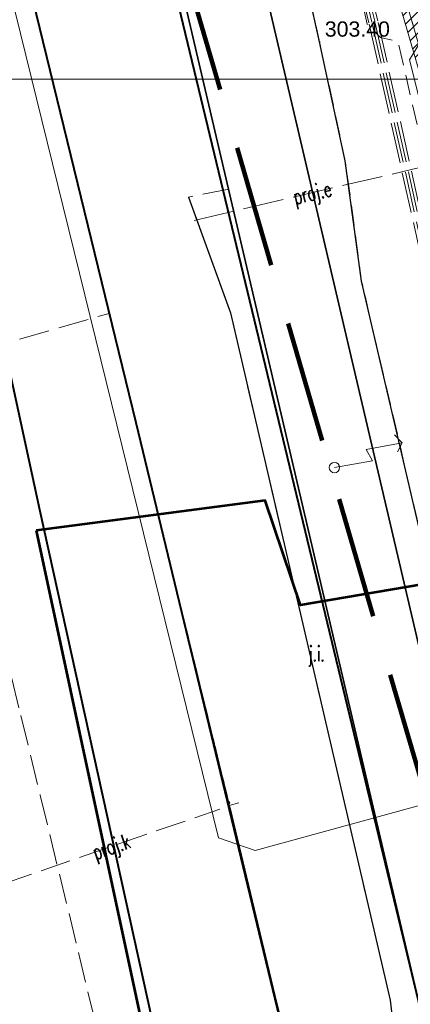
# Model space of a CAD drawing. Header units: metres. Extents: x 6567444 to 13135881, y 5574237 to 11149086.
# Tile 70 of 212: x 6567814 to 6567833, y 5574454 to 5574503. Entities that reach past the tile are written whole.
import ezdxf
from ezdxf.enums import TextEntityAlignment as Align

# ---------------------------------------------------------------- set-up
doc = ezdxf.new("R2010")
doc.units = ezdxf.units.M
for name, pattern in [('_MDCP$0$2.0_1.0', [3, 2, -1]), ('_MDCP$0$L_0_03', [1, 0.5, -0.5]), ('_MDCP$0$L_0_04', [1.5, 1, -0.5]), ('_MDCP$0$L_2_50', [2.5, 2, -0.5]), ('_MDCP$1$L_0_06', [2, 1.5, -0.5]), ('GE.I.6640.1.468.2024_MDCP_dodatkowe pomiary_12.03.2026$0$2.0_1.0', [3, 2, -1]), ('GE.I.6640.1.468.2024_MDCP_dodatkowe pomiary_12.03.2026$0$L_0_03', [1, 0.5, -0.5]), ('GE.I.6640.1.468.2024_MDCP_dodatkowe pomiary_12.03.2026$0$L_0_04', [1.5, 1, -0.5]), ('GE.I.6640.1.468.2024_MDCP_dodatkowe pomiary_12.03.2026$0$L_0_06', [2, 1.5, -0.5]), ('GE.I.6640.1.468.2024_MDCP_dodatkowe pomiary_12.03.2026$0$L_2_50', [2.5, 2, -0.5])]:
    doc.linetypes.add(name, pattern=pattern)
for name, color, linetype, lineweight in [('_MDCP$0$EGB_DzialkaEwidencyjna', 7, 'Continuous', 18), ('_MDCP$0$EGB_Klasouzytek', 92, 'Continuous', 18), ('_MDCP$0$EGB_KonturUzytkuGruntowego', 92, 'Continuous', 18), ('_MDCP$0$EGB_PunktGraniczny', 7, 'Continuous', 18), ('_MDCP$0$GES_InneUrzadzeniaTowarzyszace_P', 7, 'Continuous', 18), ('_MDCP$0$GES_PrzewodElektroenergetyczny', 1, 'Continuous', 18), ('_MDCP$0$GES_PrzewodElektroenergetyczny_Projektowany', 7, 'Continuous', 18), ('_MDCP$0$GES_PrzewodKanalizacyjny_Projektowany', 7, 'Continuous', 18), ('_MDCP$0$MP_LINIE_REGULAC', 135, 'Continuous', 40), ('_MDCP$0$OT_Budowle', 7, 'Continuous', 18), ('_MDCP$0$OT_Komunikacja', 7, 'Continuous', 18), ('_MDCP$0$OTRS', 7, 'Continuous', 13), ('_MDCP$0$OTRS_O', 7, 'Continuous', 20), ('_MDCP$0$PARRA', 7, 'Continuous', 13), ('_MDCP$0$Z_ZAKRES', 214, 'Continuous', 90), ('_TT_KAN_D_Opis_PKT_II', 7, 'Continuous', 30), ('GE.I.6640.1.468.2024_MDCP_dodatkowe pomiary_12.03.2026$0$EGB_DzialkaEwidencyjna', 7, 'Continuous', 18), ('GE.I.6640.1.468.2024_MDCP_dodatkowe pomiary_12.03.2026$0$EGB_Klasouzytek', 92, 'Continuous', 18), ('GE.I.6640.1.468.2024_MDCP_dodatkowe pomiary_12.03.2026$0$EGB_KonturUzytkuGruntowego', 92, 'Continuous', 18), ('GE.I.6640.1.468.2024_MDCP_dodatkowe pomiary_12.03.2026$0$EGB_PunktGraniczny', 7, 'Continuous', 18), ('GE.I.6640.1.468.2024_MDCP_dodatkowe pomiary_12.03.2026$0$GES_InneUrzadzeniaTowarzyszace_P', 7, 'Continuous', 18), ('GE.I.6640.1.468.2024_MDCP_dodatkowe pomiary_12.03.2026$0$GES_PrzewodElektroenergetyczny', 1, 'Continuous', 18), ('GE.I.6640.1.468.2024_MDCP_dodatkowe pomiary_12.03.2026$0$GES_PrzewodElektroenergetyczny_Projektowany', 7, 'Continuous', 18), ('GE.I.6640.1.468.2024_MDCP_dodatkowe pomiary_12.03.2026$0$GES_PrzewodKanalizacyjny_Projektowany', 7, 'Continuous', 18), ('GE.I.6640.1.468.2024_MDCP_dodatkowe pomiary_12.03.2026$0$MP_LINIE_REGULAC', 135, 'Continuous', 40), ('GE.I.6640.1.468.2024_MDCP_dodatkowe pomiary_12.03.2026$0$OT_Budowle', 7, 'Continuous', 18), ('GE.I.6640.1.468.2024_MDCP_dodatkowe pomiary_12.03.2026$0$OT_Komunikacja', 7, 'Continuous', 18), ('GE.I.6640.1.468.2024_MDCP_dodatkowe pomiary_12.03.2026$0$OTRS', 7, 'Continuous', 13), ('GE.I.6640.1.468.2024_MDCP_dodatkowe pomiary_12.03.2026$0$OTRS_O', 7, 'Continuous', 20), ('GE.I.6640.1.468.2024_MDCP_dodatkowe pomiary_12.03.2026$0$PARRA', 7, 'Continuous', 13), ('GE.I.6640.1.468.2024_MDCP_dodatkowe pomiary_12.03.2026$0$Z_ZAKRES', 214, 'Continuous', 90)]:
    doc.layers.add(name, color=color, linetype=linetype, lineweight=lineweight)
doc.layers.add('FORMA - Arch 01 - PZT 1 Strefy', color=7, linetype='Continuous')
doc.styles.add('_MDCP$0$BDOT', font='arial.ttf', dxfattribs={"width": 0.9})
doc.styles.add('_MDCP$0$STANDARD', font='simplex.shx')
doc.styles.add('GE.I.6640.1.468.2024_MDCP_dodatkowe pomiary_12.03.2026$0$BDOT', font='arial.ttf', dxfattribs={"width": 0.9})
doc.styles.add('GE.I.6640.1.468.2024_MDCP_dodatkowe pomiary_12.03.2026$0$STANDARD', font='simplex.shx')
doc.linetypes.add('_MDCP$0$MPNLZ', pattern='A,6,-2,[35,msgB.shx,S=0.016,R=0,X=-1,Y=0],6', length=14)
doc.linetypes.add('GE.I.6640.1.468.2024_MDCP_dodatkowe pomiary_12.03.2026$0$MPNLZ', pattern='A,6,-2,[35,msgB.shx,S=0.016,R=0,X=-1,Y=0],6', length=14)

# ---------------------------------------------------------------- blocks, each defined once
blk = doc.blocks.new('_MDCP$0$L_0_02_2')
at = {"color": 0}
blk.add_point((0, 0), dxfattribs=at)
blk = doc.blocks.new('_MDCP$0$L_0_02_1')
at = {"color": 0}
blk.add_point((0, 0), dxfattribs=at)
blk = doc.blocks.new('_MDCP$0$L_0_29_2')
at = {"color": 0, "linetype": 'Continuous', "lineweight": 13, "flags": 128}
blk.add_lwpolyline([(0, 0.5), (0, -0.5)], dxfattribs=at)
blk = doc.blocks.new('_MDCP$0$EGPG_N')
at = {"linetype": 'Continuous', "lineweight": 13}
blk.add_hatch(color=0, dxfattribs=at).paths.add_polyline_path([(0, -0.1, 1), (0, 0.1, 1)])
at = {"color": 0, "linetype": 'Continuous', "lineweight": 13}
blk.add_circle((0, 0), 0.1, dxfattribs=at)
blk = doc.blocks.new('_MDCP$0$other_SUPY')
at = {"color": 0, "linetype": 'Continuous', "lineweight": 18, "flags": 128}
for points in [[(-1.2, 7), (-2.1, 6.4)], [(0, 0), (0, 3.8), (-1.2, 3.4), (-1.2, 7)], [(-1.2, 7), (-0.4, 6.4)]]:
    blk.add_lwpolyline(points, dxfattribs=at)
at = {"color": 0, "linetype": 'Continuous', "lineweight": 18}
blk.add_circle((0, 0), 0.51, dxfattribs=at)
blk = doc.blocks.new('_MDCP$0$OTRS')
at = {"layer": '_MDCP$0$OTRS', "color": 0, "lineweight": -3, "const_width": 0.09}
blk.add_lwpolyline([(-0.045, 0, 1), (0.045, 0, 1)], format="xyb", close=True, dxfattribs=at)
at = {"layer": '_MDCP$0$OTRS_O', "color": 0, "style": '_MDCP$0$BDOT'}
blk.add_attdef('RZEDNA', (0.514, 0.515), '', height=1.5, dxfattribs=at)
blk = doc.blocks.new('_MDCP')
at = {"layer": '_MDCP$0$EGB_DzialkaEwidencyjna', "linetype": 'Continuous', "lineweight": 18}
for p, q in [((6567824.481, 5574464.633), (6567815.129, 5574502.867)), ((6567815.129, 5574502.867), (6567824.481, 5574464.633)), ((6567837.912, 5574408.633), (6567824.598, 5574464.147)), ((6567824.598, 5574464.147), (6567837.912, 5574408.633))]:
    blk.add_line(p, q, dxfattribs=at)
at = {"layer": '_MDCP$0$EGB_Klasouzytek', "lineweight": 18}
for points in [[(6567799.496, 5574570.502), (6567805.83, 5574540.63), (6567812.91, 5574512.76), (6567813.39, 5574510.85), (6567815.07, 5574503.11), (6567824.54, 5574464.39), (6567837.97, 5574408.39), (6567843.288, 5574339.737)], [(6567843.288, 5574339.738), (6567840.22, 5574379.37), (6567837.97, 5574408.39), (6567824.54, 5574464.39), (6567815.07, 5574503.11), (6567813.39, 5574510.85), (6567812.91, 5574512.76), (6567809.64, 5574533.63), (6567810.66, 5574545.93), (6567811.96, 5574548.85), (6567814.7, 5574549.3), (6567819.81, 5574551.02), (6567841.64, 5574556.2), (6567848.19, 5574557.83), (6567849.51, 5574552.26), (6567830.11, 5574547.72), (6567829, 5574518.49), (6567851.37, 5574441.53), (6567857.95, 5574413.39), (6567862.49, 5574380.1), (6567864.17, 5574367.81), (6567869.98, 5574345.11), (6567862.17, 5574342.99), (6567862.141, 5574342.197)]]:
    blk.add_lwpolyline(points, dxfattribs=at)
at = {"layer": '_MDCP$0$EGB_KonturUzytkuGruntowego', "linetype": '_MDCP$0$L_0_03', "lineweight": 18}
for points in [[(6567799.496, 5574570.502), (6567805.83, 5574540.63), (6567812.91, 5574512.76), (6567813.39, 5574510.85), (6567815.07, 5574503.11), (6567824.54, 5574464.39), (6567837.97, 5574408.39), (6567840.22, 5574379.37), (6567843.288, 5574339.738)], [(6567843.288, 5574339.738), (6567840.22, 5574379.37), (6567837.97, 5574408.39), (6567824.54, 5574464.39), (6567815.07, 5574503.11), (6567813.39, 5574510.85), (6567812.91, 5574512.76), (6567809.64, 5574533.63), (6567810.66, 5574545.93), (6567811.96, 5574548.85), (6567814.7, 5574549.3), (6567819.81, 5574551.02), (6567841.64, 5574556.2), (6567848.19, 5574557.83), (6567849.51, 5574552.26), (6567830.11, 5574547.72), (6567829, 5574518.49), (6567851.37, 5574441.53), (6567857.95, 5574413.39), (6567862.49, 5574380.1), (6567864.17, 5574367.81), (6567869.98, 5574345.11), (6567862.17, 5574342.99), (6567862.141, 5574342.197)]]:
    blk.add_lwpolyline(points, dxfattribs=at)
at = {"layer": '_MDCP$0$EGB_PunktGraniczny'}
blk.add_point((6567824.54, 5574464.39), dxfattribs=at)
at = {"layer": '_MDCP$0$GES_PrzewodElektroenergetyczny', "color": 1, "linetype": 'Continuous', "lineweight": 18, "flags": 128}
blk.add_lwpolyline([(6567839.429, 5574557.634), (6567843.814, 5574538.959), (6567847.225, 5574531.413), (6567849.054, 5574530.594), (6567849.634, 5574529.929), (6567849.99, 5574528.845), (6567850.111, 5574525.986), (6567849.4, 5574523.295), (6567833.849, 5574501.642), (6567833.428, 5574500.948), (6567842.057, 5574466.646), (6567837.363, 5574465.727), (6567836.904, 5574465.072), (6567825.838, 5574462.038), (6567824.032, 5574462.668), (6567814.032, 5574503.304), (6567812.705, 5574511.261)], dxfattribs=at)
at = {"layer": '_MDCP$0$GES_PrzewodElektroenergetyczny_Projektowany', "color": 1, "linetype": '_MDCP$0$L_2_50', "lineweight": 18}
for points in [[(6567845.68, 5574439.84), (6567840.19, 5574462.85), (6567835.66, 5574481.07), (6567834.95, 5574484.54), (6567834.05, 5574490.99), (6567831.43, 5574502.77), (6567830.63, 5574506.04), (6567829.56, 5574510.76), (6567828.06, 5574518.04), (6567827.51, 5574522.9), (6567827.23, 5574530.3), (6567826.89, 5574535.46), (6567826.99, 5574541.55), (6567830.8, 5574547.4), (6567832.52, 5574549.58), (6567838.98, 5574558.71), (6567836.25, 5574574.12), (6567833.79, 5574575.29), (6567831.956, 5574576.607)], [(6567845.79, 5574439.99), (6567840.33, 5574462.89), (6567835.8, 5574481.1), (6567835.1, 5574484.56), (6567834.2, 5574491.02), (6567831.58, 5574502.8), (6567830.78, 5574506.07), (6567829.7, 5574510.79), (6567828.21, 5574518.06), (6567827.66, 5574522.91), (6567827.38, 5574530.31), (6567827.04, 5574535.46), (6567827.14, 5574541.51), (6567830.92, 5574547.31), (6567832.64, 5574549.49), (6567839.14, 5574558.67), (6567836.38, 5574574.22), (6567833.87, 5574575.42), (6567832.16, 5574576.645)], [(6567845.91, 5574440.13), (6567840.48, 5574462.92), (6567835.95, 5574481.13), (6567835.25, 5574484.59), (6567834.35, 5574491.04), (6567831.72, 5574502.84), (6567830.92, 5574506.11), (6567829.85, 5574510.82), (6567828.36, 5574518.08), (6567827.81, 5574522.92), (6567827.53, 5574530.32), (6567827.19, 5574535.47), (6567827.29, 5574541.46), (6567831.04, 5574547.22), (6567832.76, 5574549.39), (6567839.3, 5574558.64), (6567836.51, 5574574.32), (6567833.95, 5574575.55), (6567832.368, 5574576.684)], [(6567846.03, 5574440.28), (6567840.62, 5574462.96), (6567836.09, 5574481.17), (6567835.4, 5574484.61), (6567834.5, 5574491.07), (6567831.87, 5574502.87), (6567831.07, 5574506.14), (6567830, 5574510.85), (6567828.5, 5574518.11), (6567827.96, 5574522.93), (6567827.68, 5574530.33), (6567827.34, 5574535.47), (6567827.44, 5574541.42), (6567831.16, 5574547.14), (6567832.88, 5574549.3), (6567839.46, 5574558.6), (6567836.65, 5574574.42), (6567834.02, 5574575.68), (6567832.567, 5574576.722)]]:
    blk.add_lwpolyline(points, dxfattribs=at)
at = {"layer": '_MDCP$0$GES_PrzewodElektroenergetyczny_Projektowany', "color": 1, "linetype": '_MDCP$0$L_2_50', "lineweight": 18, "flags": 128}
blk.add_lwpolyline([(6567822.83, 5574493.04), (6567834.47, 5574495.77)], dxfattribs=at)
at = {"layer": '_MDCP$0$GES_PrzewodKanalizacyjny_Projektowany', "color": 36, "linetype": '_MDCP$1$L_0_06', "lineweight": 18}
blk.add_lwpolyline([(6567808.482, 5574485.546), (6567818.66, 5574488.47)], dxfattribs=at)
at = {"layer": '_MDCP$0$GES_PrzewodKanalizacyjny_Projektowany', "color": 36, "linetype": '_MDCP$1$L_0_06', "lineweight": 18, "flags": 128}
blk.add_lwpolyline([(6567813.41, 5574460.39), (6567824.1, 5574464.08)], dxfattribs=at)
at = {"layer": '_MDCP$0$MP_LINIE_REGULAC', "linetype": 'Continuous'}
for points in [[(6567936.85, 5574576.14), (6567822.725, 5574553.2), (6567807.758, 5574533.041), (6567819.961, 5574483.091), (6567828.37, 5574448.208)], [(6567837.155, 5574338.938), (6567830.301, 5574410.488), (6567815.244, 5574478.805), (6567809.616, 5574504.76)]]:
    blk.add_lwpolyline(points, dxfattribs=at)
at = {"layer": '_MDCP$0$MP_LINIE_REGULAC', "linetype": '_MDCP$0$MPNLZ', "flags": 128}
blk.add_lwpolyline([(6567850.203, 5574340.64), (6567845.014, 5574408.349), (6567815.314, 5574531.714), (6567826.921, 5574548.2), (6567848.668, 5574553.025)], dxfattribs=at)
at = {"layer": '_MDCP$0$OT_Komunikacja', "color": 7, "linetype": 'Continuous', "lineweight": 25, "flags": 128}
for points in [[(6567840.92, 5574450.67), (6567838.96, 5574456.25), (6567831.07, 5574490.06), (6567830.27, 5574495.98), (6567829, 5574501.83), (6567827.92, 5574506.7)], [(6567822.55, 5574494.19), (6567824.62, 5574488.5), (6567832.48, 5574454.68), (6567833.14, 5574448.88)]]:
    blk.add_lwpolyline(points, dxfattribs=at)
at = {"layer": '_MDCP$0$OT_Komunikacja', "color": 7, "linetype": 'Continuous', "lineweight": 35}
for points in [[(6567814.771, 5574573.375), (6567814.83, 5574572.03), (6567815.06, 5574567.52), (6567815.39, 5574562.04), (6567815.56, 5574559.55), (6567816.32, 5574550.08), (6567817.46, 5574537.32), (6567818.34, 5574527.49), (6567818.54, 5574525.44), (6567818.82, 5574522.95), (6567819.14, 5574520.44), (6567819.65, 5574517.05), (6567819.91, 5574515.5), (6567820.35, 5574513.04), (6567821.69, 5574506.72), (6567844.97, 5574407.21)], [(6567821.55, 5574536.51), (6567822.3, 5574528.13), (6567822.51, 5574525.97), (6567822.81, 5574523.37), (6567823.15, 5574520.82), (6567823.61, 5574517.69), (6567824, 5574515.4), (6567824.43, 5574512.97), (6567824.95, 5574510.55), (6567825.64, 5574507.36), (6567848.98, 5574407.6)]]:
    blk.add_lwpolyline(points, dxfattribs=at)
at = {"layer": '_MDCP$0$OT_Komunikacja', "color": 7, "linetype": '_MDCP$0$L_0_04', "lineweight": 18, "flags": 128}
blk.add_lwpolyline([(6567947.515, 5574455.698), (6567948.396, 5574450.424), (6567948.648, 5574448.732), (6567948.975, 5574446.476), (6567949.265, 5574444.281), (6567949.478, 5574440.508), (6567949.478, 5574438.827), (6567949.548, 5574436.345), (6567949.466, 5574434.494), (6567949.331, 5574431.506), (6567949.013, 5574428.567), (6567948.397, 5574424.452), (6567947.845, 5574421.592), (6567946.958, 5574417.848), (6567946.194, 5574415.206), (6567944.955, 5574411.463), (6567944.22, 5574409.565), (6567943.335, 5574407.431), (6567941.896, 5574404.446), (6567940.723, 5574402.331), (6567939.781, 5574400.677), (6567938.516, 5574398.665), (6567936.744, 5574396.084), (6567934.465, 5574393.243), (6567932.327, 5574390.844), (6567928.971, 5574387.543), (6567926.7, 5574385.54), (6567925.032, 5574384.195), (6567923.337, 5574382.935), (6567920.797, 5574381.179), (6567917.606, 5574379.366), (6567914.527, 5574377.737), (6567911.816, 5574376.502), (6567909.558, 5574375.579), (6567907.269, 5574374.816), (6567903.606, 5574373.672), (6567899.382, 5574372.528), (6567894.891, 5574371.274), (6567878.894, 5574366.917), (6567867.949, 5574363.87), (6567863.154, 5574362.61), (6567857.11, 5574361.35), (6567856.863, 5574364.456), (6567856.582, 5574368.039), (6567856.09, 5574372.83), (6567857, 5574372.9), (6567856.31, 5574378.9), (6567855.79, 5574382.87), (6567855.18, 5574386.83), (6567854.51, 5574390.76), (6567853.78, 5574394.71), (6567853.05, 5574398.63), (6567852.19, 5574402.6), (6567849.76, 5574413.26), (6567849.89, 5574414.22), (6567851.83, 5574414.67), (6567851.37, 5574416.66), (6567854.58, 5574417.42), (6567850.88, 5574432.39), (6567845.96, 5574431.22), (6567840.92, 5574450.67), (6567838.96, 5574456.25), (6567831.07, 5574490.06), (6567830.27, 5574495.98), (6567829, 5574501.83), (6567827.92, 5574506.7), (6567826.86, 5574511.56), (6567826.08, 5574515.52), (6567825.4, 5574519.47), (6567824.95, 5574522.44), (6567824.5, 5574526.43), (6567824.25, 5574529.43), (6567824.08, 5574532.42), (6567824.01, 5574536.4), (6567824.25, 5574539.41), (6567825.44, 5574545.29), (6567826.09, 5574547.18), (6567826.92, 5574548.98), (6567827.87, 5574550.71), (6567829, 5574552.37), (6567849.24, 5574556.86), (6567847.84, 5574562.43), (6567850.42, 5574563.07), (6567851, 5574562.82), (6567857.08, 5574558.64), (6567878.36, 5574563.51), (6567907.32, 5574570.28), (6567907.73, 5574567.88), (6567878.94, 5574561.2), (6567857.62, 5574556.33), (6567833.07, 5574550.68), (6567832.17, 5574550.48), (6567830.79, 5574549.8), (6567829.67, 5574548.79), (6567828.68, 5574547.02), (6567827.68, 5574544.22), (6567827.06, 5574541.37), (6567826.61, 5574538.33), (6567826.47, 5574535.3), (6567826.62, 5574531.27), (6567826.93, 5574527.32), (6567827.29, 5574523.8), (6567827.81, 5574520.34), (6567828.64, 5574515.44), (6567829.22, 5574512.47), (6567831.34, 5574502.7), (6567832, 5574502.04), (6567832.86, 5574501.86), (6567835.48, 5574490.39), (6567838.69, 5574476.72), (6567840.94, 5574477.22), (6567842.1, 5574472.29), (6567839.84, 5574471.76), (6567843.24, 5574457.14), (6567846.41, 5574443.89), (6567846.82, 5574442.27), (6567847.04, 5574441.61), (6567847.42, 5574441.08), (6567847.97, 5574440.71), (6567848.63, 5574440.56), (6567849.32, 5574440.61), (6567851.19, 5574441.04), (6567854.02, 5574429.39), (6567857.72, 5574414.07), (6567855.38, 5574413.53), (6567854.43, 5574412.7), (6567853.63, 5574411.68), (6567853.17, 5574410.72), (6567853.12, 5574409.71), (6567854.26, 5574404.84), (6567855.51, 5574399), (6567857.01, 5574391.2), (6567857.79, 5574386.18), (6567858.35, 5574382.21), (6567859.02, 5574377.27), (6567859.909, 5574368.887), (6567860.055, 5574367.78), (6567860.402, 5574366.895), (6567861.348, 5574365.757), (6567862.743, 5574365.112), (6567863.812, 5574364.983), (6567864.873, 5574365.082), (6567875.385, 5574368.045), (6567887.169, 5574371.344), (6567894.86, 5574373.433), (6567904.193, 5574375.979), (6567909.986, 5574377.842), (6567913.714, 5574379.575), (6567916.29, 5574380.93), (6567919.833, 5574382.929), (6567921.94, 5574384.465), (6567924.837, 5574386.597), (6567926.974, 5574388.488), (6567928.91, 5574390.273), (6567932.797, 5574394.443), (6567936.263, 5574399.014), (6567938.789, 5574403.047), (6567940.719, 5574406.619), (6567942.6, 5574410.97), (6567944.237, 5574415.951), (6567945.095, 5574418.932), (6567946.005, 5574422.667), (6567946.916, 5574428.255), (6567947.357, 5574433.537), (6567947.446, 5574438.626), (6567947.184, 5574444.294), (6567946.685, 5574448.233), (6567946.054, 5574452.175), (6567945.029, 5574458.386), (6567942.856, 5574469.729), (6567945.871, 5574465.435)], close=True, dxfattribs=at)
at = {"layer": '_MDCP$0$OT_Komunikacja', "color": 7, "linetype": '_MDCP$1$L_0_06', "lineweight": 18}
blk.add_lwpolyline([(6567795.319, 5574569.716), (6567796.473, 5574568.245), (6567799.129, 5574550.738), (6567799.06, 5574550.553), (6567798.843, 5574549.3), (6567798.778, 5574548.237), (6567799.488, 5574543.471), (6567801.098, 5574531.285), (6567802.839, 5574519.644), (6567804.604, 5574509.432), (6567805.918, 5574503.198), (6567807.719, 5574495.774), (6567814.307, 5574468.68), (6567815.259, 5574464.767), (6567817.142, 5574457.023), (6567819.924, 5574445.478)], dxfattribs=at)
at = {"layer": '_MDCP$0$OT_Komunikacja', "color": 7, "linetype": '_MDCP$1$L_0_06', "lineweight": 18, "flags": 128}
blk.add_lwpolyline([(6567824.531, 5574494.574), (6567833.484, 5574456.306), (6567835.155, 5574449.164), (6567833.14, 5574448.88), (6567832.48, 5574454.68), (6567824.62, 5574488.5), (6567822.55, 5574494.19)], close=True, dxfattribs=at)
at = {"layer": '_MDCP$0$PARRA'}
for points in [[(6567600, 5574500), (6567600, 5574750), (6568000, 5574750), (6568000, 5574500)], [(6567600, 5574250), (6567600, 5574500), (6568000, 5574500), (6568000, 5574250)]]:
    blk.add_lwpolyline(points, close=True, dxfattribs=at)
at = {"layer": '_MDCP$0$Z_ZAKRES', "linetype": '_MDCP$0$2.0_1.0', "lineweight": 140, "ltscale": 3}
blk.add_lwpolyline([(6567820.407, 5574555.719), (6567847.232, 5574561.997), (6567929.356, 5574581.206), (6567956.443, 5574443.911), (6567955.827, 5574425.481), (6567951.015, 5574407.07), (6567933.777, 5574381.866), (6567907.312, 5574367.318), (6567855.739, 5574355.65), (6567852.582, 5574378.747), (6567848.105, 5574411.572), (6567841.693, 5574438.994), (6567818.946, 5574517.253)], close=True, dxfattribs=at)
at = {"layer": '_MDCP$0$EGB_DzialkaEwidencyjna', "linetype": 'Continuous', "xscale": 0.5, "yscale": 0.5, "zscale": 0.5}
for name, rotation in [('_MDCP$0$L_0_02_2', 103.74), ('_MDCP$0$L_0_02_1', 283.49), ('_MDCP$0$L_0_02_2', 283.49), ('_MDCP$0$L_0_02_1', 103.74)]:
    blk.add_blockref(name, (6567824.54, 5574464.39), dxfattribs=dict(at, rotation=rotation))
at = {"layer": '_MDCP$0$EGB_PunktGraniczny', "linetype": 'Continuous', "xscale": 0.5, "yscale": 0.5, "zscale": 0.5}
blk.add_blockref('_MDCP$0$EGPG_N', (6567824.54, 5574464.39), dxfattribs=at)
at = {"layer": '_MDCP$0$GES_InneUrzadzeniaTowarzyszace_P', "linetype": 'Continuous', "xscale": 0.4999999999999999, "yscale": 0.4999999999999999, "zscale": 0.4999999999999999, "rotation": 280.3277182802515}
blk.add_blockref('_MDCP$0$other_SUPY', (6567829.73, 5574480.88), dxfattribs=at)
at = {"layer": '_MDCP$0$OT_Budowle', "color": 7, "linetype": 'Continuous', "xscale": 0.5, "yscale": 0.5, "zscale": 0.5, "rotation": 104.07}
blk.add_blockref('_MDCP$0$L_0_29_2', (6567824.795, 5574464.321), dxfattribs=at)
at = {"layer": '_MDCP$0$OTRS', "xscale": 0.5, "yscale": 0.5, "zscale": 0.5}
blk.add_blockref('_MDCP$0$OTRS', (6567829.003, 5574501.827, 303.404), dxfattribs=at).add_auto_attribs({'RZEDNA': '303.40'})
at = {"layer": '_MDCP$0$GES_PrzewodElektroenergetyczny_Projektowany', "color": 1, "lineweight": 15, "style": '_MDCP$0$STANDARD', "width": 0.66}
blk.add_text('proj.e', height=0.75, rotation=-346.8, dxfattribs=at).set_placement((6567828.65, 5574494.405), align=Align.MIDDLE_CENTER)
at = {"layer": '_MDCP$0$GES_PrzewodKanalizacyjny_Projektowany', "color": 36, "lineweight": 15, "style": '_MDCP$0$STANDARD', "width": 0.66}
blk.add_text('proj.k', height=0.75, rotation=-341, dxfattribs=at).set_placement((6567818.755, 5574462.235), align=Align.MIDDLE_CENTER)
at = {"layer": '_MDCP$0$OT_Komunikacja', "color": 7, "lineweight": 15, "style": '_MDCP$0$STANDARD', "width": 0.66}
blk.add_text('j.i.', height=0.75, dxfattribs=at).set_placement((6567828.853, 5574471.727), align=Align.MIDDLE_CENTER)
blk = doc.blocks.new('GE.I.6640.1.468.2024_MDCP_dodatkowe pomiary_12.03.2026$0$L_0_02_2')
at = {"color": 0}
blk.add_point((0, 0), dxfattribs=at)
blk = doc.blocks.new('GE.I.6640.1.468.2024_MDCP_dodatkowe pomiary_12.03.2026$0$L_0_02_1')
at = {"color": 0}
blk.add_point((0, 0), dxfattribs=at)
blk = doc.blocks.new('GE.I.6640.1.468.2024_MDCP_dodatkowe pomiary_12.03.2026$0$L_0_29_2')
at = {"color": 0, "linetype": 'Continuous', "lineweight": 13, "flags": 128}
blk.add_lwpolyline([(0, 0.5), (0, -0.5)], dxfattribs=at)
blk = doc.blocks.new('GE.I.6640.1.468.2024_MDCP_dodatkowe pomiary_12.03.2026$0$EGPG_N')
at = {"linetype": 'Continuous', "lineweight": 13}
blk.add_hatch(color=0, dxfattribs=at).paths.add_polyline_path([(0, -0.1, 1), (0, 0.1, 1)])
at = {"color": 0, "linetype": 'Continuous', "lineweight": 13}
blk.add_circle((0, 0), 0.1, dxfattribs=at)
blk = doc.blocks.new('GE.I.6640.1.468.2024_MDCP_dodatkowe pomiary_12.03.2026$0$other_SUPY')
at = {"color": 0, "linetype": 'Continuous', "lineweight": 18, "flags": 128}
for points in [[(-1.2, 7), (-2.1, 6.4)], [(0, 0), (0, 3.8), (-1.2, 3.4), (-1.2, 7)], [(-1.2, 7), (-0.4, 6.4)]]:
    blk.add_lwpolyline(points, dxfattribs=at)
at = {"color": 0, "linetype": 'Continuous', "lineweight": 18}
blk.add_circle((0, 0), 0.51, dxfattribs=at)
blk = doc.blocks.new('GE.I.6640.1.468.2024_MDCP_dodatkowe pomiary_12.03.2026$0$OTRS')
at = {"layer": 'GE.I.6640.1.468.2024_MDCP_dodatkowe pomiary_12.03.2026$0$OTRS', "color": 0, "lineweight": -3, "const_width": 0.09}
blk.add_lwpolyline([(-0.045, 0, 1), (0.045, 0, 1)], format="xyb", close=True, dxfattribs=at)
at = {"layer": 'GE.I.6640.1.468.2024_MDCP_dodatkowe pomiary_12.03.2026$0$OTRS_O', "color": 0, "style": 'GE.I.6640.1.468.2024_MDCP_dodatkowe pomiary_12.03.2026$0$BDOT'}
blk.add_attdef('RZEDNA', (0.514, 0.515), '', height=1.5, dxfattribs=at)
blk = doc.blocks.new('GE.I.6640.1.468.2024_MDCP_dodatkowe pomiary_12.03.2026')
at = {"layer": 'GE.I.6640.1.468.2024_MDCP_dodatkowe pomiary_12.03.2026$0$EGB_DzialkaEwidencyjna', "linetype": 'Continuous', "lineweight": 18}
for p, q in [((6567824.481, 5574464.633), (6567815.129, 5574502.867)), ((6567815.129, 5574502.867), (6567824.481, 5574464.633)), ((6567837.912, 5574408.633), (6567824.598, 5574464.147)), ((6567824.598, 5574464.147), (6567837.912, 5574408.633))]:
    blk.add_line(p, q, dxfattribs=at)
at = {"layer": 'GE.I.6640.1.468.2024_MDCP_dodatkowe pomiary_12.03.2026$0$EGB_Klasouzytek', "lineweight": 18}
for points in [[(6567799.496, 5574570.502), (6567805.83, 5574540.63), (6567812.91, 5574512.76), (6567813.39, 5574510.85), (6567815.07, 5574503.11), (6567824.54, 5574464.39), (6567837.97, 5574408.39), (6567843.288, 5574339.737)], [(6567843.288, 5574339.738), (6567840.22, 5574379.37), (6567837.97, 5574408.39), (6567824.54, 5574464.39), (6567815.07, 5574503.11), (6567813.39, 5574510.85), (6567812.91, 5574512.76), (6567809.64, 5574533.63), (6567810.66, 5574545.93), (6567811.96, 5574548.85), (6567814.7, 5574549.3), (6567819.81, 5574551.02), (6567841.64, 5574556.2), (6567848.19, 5574557.83), (6567849.51, 5574552.26), (6567830.11, 5574547.72), (6567829, 5574518.49), (6567851.37, 5574441.53), (6567857.95, 5574413.39), (6567862.49, 5574380.1), (6567864.17, 5574367.81), (6567869.98, 5574345.11), (6567862.17, 5574342.99), (6567862.141, 5574342.197)]]:
    blk.add_lwpolyline(points, dxfattribs=at)
at = {"layer": 'GE.I.6640.1.468.2024_MDCP_dodatkowe pomiary_12.03.2026$0$EGB_KonturUzytkuGruntowego', "linetype": 'GE.I.6640.1.468.2024_MDCP_dodatkowe pomiary_12.03.2026$0$L_0_03', "lineweight": 18}
for points in [[(6567799.496, 5574570.502), (6567805.83, 5574540.63), (6567812.91, 5574512.76), (6567813.39, 5574510.85), (6567815.07, 5574503.11), (6567824.54, 5574464.39), (6567837.97, 5574408.39), (6567840.22, 5574379.37), (6567843.288, 5574339.738)], [(6567843.288, 5574339.738), (6567840.22, 5574379.37), (6567837.97, 5574408.39), (6567824.54, 5574464.39), (6567815.07, 5574503.11), (6567813.39, 5574510.85), (6567812.91, 5574512.76), (6567809.64, 5574533.63), (6567810.66, 5574545.93), (6567811.96, 5574548.85), (6567814.7, 5574549.3), (6567819.81, 5574551.02), (6567841.64, 5574556.2), (6567848.19, 5574557.83), (6567849.51, 5574552.26), (6567830.11, 5574547.72), (6567829, 5574518.49), (6567851.37, 5574441.53), (6567857.95, 5574413.39), (6567862.49, 5574380.1), (6567864.17, 5574367.81), (6567869.98, 5574345.11), (6567862.17, 5574342.99), (6567862.141, 5574342.197)]]:
    blk.add_lwpolyline(points, dxfattribs=at)
at = {"layer": 'GE.I.6640.1.468.2024_MDCP_dodatkowe pomiary_12.03.2026$0$EGB_PunktGraniczny'}
blk.add_point((6567824.54, 5574464.39), dxfattribs=at)
at = {"layer": 'GE.I.6640.1.468.2024_MDCP_dodatkowe pomiary_12.03.2026$0$GES_PrzewodElektroenergetyczny', "color": 1, "linetype": 'Continuous', "lineweight": 18, "flags": 128}
blk.add_lwpolyline([(6567839.429, 5574557.634), (6567843.814, 5574538.959), (6567847.225, 5574531.413), (6567849.054, 5574530.594), (6567849.634, 5574529.929), (6567849.99, 5574528.845), (6567850.111, 5574525.986), (6567849.4, 5574523.295), (6567833.849, 5574501.642), (6567833.428, 5574500.948), (6567842.057, 5574466.646), (6567837.363, 5574465.727), (6567836.904, 5574465.072), (6567825.838, 5574462.038), (6567824.032, 5574462.668), (6567814.032, 5574503.304), (6567812.705, 5574511.261)], dxfattribs=at)
at = {"layer": 'GE.I.6640.1.468.2024_MDCP_dodatkowe pomiary_12.03.2026$0$GES_PrzewodElektroenergetyczny_Projektowany', "color": 1, "linetype": 'GE.I.6640.1.468.2024_MDCP_dodatkowe pomiary_12.03.2026$0$L_2_50', "lineweight": 18}
for points in [[(6567845.68, 5574439.84), (6567840.19, 5574462.85), (6567835.66, 5574481.07), (6567834.95, 5574484.54), (6567834.05, 5574490.99), (6567831.43, 5574502.77), (6567830.63, 5574506.04), (6567829.56, 5574510.76), (6567828.06, 5574518.04), (6567827.51, 5574522.9), (6567827.23, 5574530.3), (6567826.89, 5574535.46), (6567826.99, 5574541.55), (6567830.8, 5574547.4), (6567832.52, 5574549.58), (6567838.98, 5574558.71), (6567836.25, 5574574.12), (6567833.79, 5574575.29), (6567831.956, 5574576.607)], [(6567845.79, 5574439.99), (6567840.33, 5574462.89), (6567835.8, 5574481.1), (6567835.1, 5574484.56), (6567834.2, 5574491.02), (6567831.58, 5574502.8), (6567830.78, 5574506.07), (6567829.7, 5574510.79), (6567828.21, 5574518.06), (6567827.66, 5574522.91), (6567827.38, 5574530.31), (6567827.04, 5574535.46), (6567827.14, 5574541.51), (6567830.92, 5574547.31), (6567832.64, 5574549.49), (6567839.14, 5574558.67), (6567836.38, 5574574.22), (6567833.87, 5574575.42), (6567832.16, 5574576.645)], [(6567845.91, 5574440.13), (6567840.48, 5574462.92), (6567835.95, 5574481.13), (6567835.25, 5574484.59), (6567834.35, 5574491.04), (6567831.72, 5574502.84), (6567830.92, 5574506.11), (6567829.85, 5574510.82), (6567828.36, 5574518.08), (6567827.81, 5574522.92), (6567827.53, 5574530.32), (6567827.19, 5574535.47), (6567827.29, 5574541.46), (6567831.04, 5574547.22), (6567832.76, 5574549.39), (6567839.3, 5574558.64), (6567836.51, 5574574.32), (6567833.95, 5574575.55), (6567832.368, 5574576.684)], [(6567846.03, 5574440.28), (6567840.62, 5574462.96), (6567836.09, 5574481.17), (6567835.4, 5574484.61), (6567834.5, 5574491.07), (6567831.87, 5574502.87), (6567831.07, 5574506.14), (6567830, 5574510.85), (6567828.5, 5574518.11), (6567827.96, 5574522.93), (6567827.68, 5574530.33), (6567827.34, 5574535.47), (6567827.44, 5574541.42), (6567831.16, 5574547.14), (6567832.88, 5574549.3), (6567839.46, 5574558.6), (6567836.65, 5574574.42), (6567834.02, 5574575.68), (6567832.567, 5574576.722)]]:
    blk.add_lwpolyline(points, dxfattribs=at)
at = {"layer": 'GE.I.6640.1.468.2024_MDCP_dodatkowe pomiary_12.03.2026$0$GES_PrzewodElektroenergetyczny_Projektowany', "color": 1, "linetype": 'GE.I.6640.1.468.2024_MDCP_dodatkowe pomiary_12.03.2026$0$L_2_50', "lineweight": 18, "flags": 128}
blk.add_lwpolyline([(6567822.83, 5574493.04), (6567834.47, 5574495.77)], dxfattribs=at)
at = {"layer": 'GE.I.6640.1.468.2024_MDCP_dodatkowe pomiary_12.03.2026$0$GES_PrzewodKanalizacyjny_Projektowany', "color": 36, "linetype": 'GE.I.6640.1.468.2024_MDCP_dodatkowe pomiary_12.03.2026$0$L_0_06', "lineweight": 18}
blk.add_lwpolyline([(6567808.482, 5574485.546), (6567818.66, 5574488.47)], dxfattribs=at)
at = {"layer": 'GE.I.6640.1.468.2024_MDCP_dodatkowe pomiary_12.03.2026$0$GES_PrzewodKanalizacyjny_Projektowany', "color": 36, "linetype": 'GE.I.6640.1.468.2024_MDCP_dodatkowe pomiary_12.03.2026$0$L_0_06', "lineweight": 18, "flags": 128}
blk.add_lwpolyline([(6567813.41, 5574460.39), (6567824.1, 5574464.08)], dxfattribs=at)
at = {"layer": 'GE.I.6640.1.468.2024_MDCP_dodatkowe pomiary_12.03.2026$0$MP_LINIE_REGULAC', "linetype": 'Continuous'}
for points in [[(6567936.85, 5574576.14), (6567822.725, 5574553.2), (6567807.758, 5574533.041), (6567819.961, 5574483.091), (6567828.37, 5574448.208)], [(6567837.155, 5574338.938), (6567830.301, 5574410.488), (6567815.244, 5574478.805), (6567809.616, 5574504.76)]]:
    blk.add_lwpolyline(points, dxfattribs=at)
at = {"layer": 'GE.I.6640.1.468.2024_MDCP_dodatkowe pomiary_12.03.2026$0$MP_LINIE_REGULAC', "linetype": 'GE.I.6640.1.468.2024_MDCP_dodatkowe pomiary_12.03.2026$0$MPNLZ', "flags": 128}
blk.add_lwpolyline([(6567850.203, 5574340.64), (6567845.014, 5574408.349), (6567815.314, 5574531.714), (6567826.921, 5574548.2), (6567848.668, 5574553.025)], dxfattribs=at)
at = {"layer": 'GE.I.6640.1.468.2024_MDCP_dodatkowe pomiary_12.03.2026$0$OT_Komunikacja', "color": 7, "linetype": 'Continuous', "lineweight": 25, "flags": 128}
for points in [[(6567840.92, 5574450.67), (6567838.96, 5574456.25), (6567831.07, 5574490.06), (6567830.27, 5574495.98), (6567829, 5574501.83), (6567827.92, 5574506.7)], [(6567822.55, 5574494.19), (6567824.62, 5574488.5), (6567832.48, 5574454.68), (6567833.14, 5574448.88)]]:
    blk.add_lwpolyline(points, dxfattribs=at)
at = {"layer": 'GE.I.6640.1.468.2024_MDCP_dodatkowe pomiary_12.03.2026$0$OT_Komunikacja', "color": 7, "linetype": 'Continuous', "lineweight": 35}
for points in [[(6567814.771, 5574573.375), (6567814.83, 5574572.03), (6567815.06, 5574567.52), (6567815.39, 5574562.04), (6567815.56, 5574559.55), (6567816.32, 5574550.08), (6567817.46, 5574537.32), (6567818.34, 5574527.49), (6567818.54, 5574525.44), (6567818.82, 5574522.95), (6567819.14, 5574520.44), (6567819.65, 5574517.05), (6567819.91, 5574515.5), (6567820.35, 5574513.04), (6567821.69, 5574506.72), (6567844.97, 5574407.21)], [(6567821.55, 5574536.51), (6567822.3, 5574528.13), (6567822.51, 5574525.97), (6567822.81, 5574523.37), (6567823.15, 5574520.82), (6567823.61, 5574517.69), (6567824, 5574515.4), (6567824.43, 5574512.97), (6567824.95, 5574510.55), (6567825.64, 5574507.36), (6567848.98, 5574407.6)]]:
    blk.add_lwpolyline(points, dxfattribs=at)
at = {"layer": 'GE.I.6640.1.468.2024_MDCP_dodatkowe pomiary_12.03.2026$0$OT_Komunikacja', "color": 7, "linetype": 'GE.I.6640.1.468.2024_MDCP_dodatkowe pomiary_12.03.2026$0$L_0_04', "lineweight": 18, "flags": 128}
blk.add_lwpolyline([(6567947.515, 5574455.698), (6567948.396, 5574450.424), (6567948.648, 5574448.732), (6567948.975, 5574446.476), (6567949.265, 5574444.281), (6567949.478, 5574440.508), (6567949.478, 5574438.827), (6567949.548, 5574436.345), (6567949.466, 5574434.494), (6567949.331, 5574431.506), (6567949.013, 5574428.567), (6567948.397, 5574424.452), (6567947.845, 5574421.592), (6567946.958, 5574417.848), (6567946.194, 5574415.206), (6567944.955, 5574411.463), (6567944.22, 5574409.565), (6567943.335, 5574407.431), (6567941.896, 5574404.446), (6567940.723, 5574402.331), (6567939.781, 5574400.677), (6567938.516, 5574398.665), (6567936.744, 5574396.084), (6567934.465, 5574393.243), (6567932.327, 5574390.844), (6567928.971, 5574387.543), (6567926.7, 5574385.54), (6567925.032, 5574384.195), (6567923.337, 5574382.935), (6567920.797, 5574381.179), (6567917.606, 5574379.366), (6567914.527, 5574377.737), (6567911.816, 5574376.502), (6567909.558, 5574375.579), (6567907.269, 5574374.816), (6567903.606, 5574373.672), (6567899.382, 5574372.528), (6567894.891, 5574371.274), (6567878.894, 5574366.917), (6567867.949, 5574363.87), (6567863.154, 5574362.61), (6567857.11, 5574361.35), (6567856.863, 5574364.456), (6567856.582, 5574368.039), (6567856.09, 5574372.83), (6567857, 5574372.9), (6567856.31, 5574378.9), (6567855.79, 5574382.87), (6567855.18, 5574386.83), (6567854.51, 5574390.76), (6567853.78, 5574394.71), (6567853.05, 5574398.63), (6567852.19, 5574402.6), (6567849.76, 5574413.26), (6567849.89, 5574414.22), (6567851.83, 5574414.67), (6567851.37, 5574416.66), (6567854.58, 5574417.42), (6567850.88, 5574432.39), (6567845.96, 5574431.22), (6567840.92, 5574450.67), (6567838.96, 5574456.25), (6567831.07, 5574490.06), (6567830.27, 5574495.98), (6567829, 5574501.83), (6567827.92, 5574506.7), (6567826.86, 5574511.56), (6567826.08, 5574515.52), (6567825.4, 5574519.47), (6567824.95, 5574522.44), (6567824.5, 5574526.43), (6567824.25, 5574529.43), (6567824.08, 5574532.42), (6567824.01, 5574536.4), (6567824.25, 5574539.41), (6567825.44, 5574545.29), (6567826.09, 5574547.18), (6567826.92, 5574548.98), (6567827.87, 5574550.71), (6567829, 5574552.37), (6567849.24, 5574556.86), (6567847.84, 5574562.43), (6567850.42, 5574563.07), (6567851, 5574562.82), (6567857.08, 5574558.64), (6567878.36, 5574563.51), (6567907.32, 5574570.28), (6567907.73, 5574567.88), (6567878.94, 5574561.2), (6567857.62, 5574556.33), (6567833.07, 5574550.68), (6567832.17, 5574550.48), (6567830.79, 5574549.8), (6567829.67, 5574548.79), (6567828.68, 5574547.02), (6567827.68, 5574544.22), (6567827.06, 5574541.37), (6567826.61, 5574538.33), (6567826.47, 5574535.3), (6567826.62, 5574531.27), (6567826.93, 5574527.32), (6567827.29, 5574523.8), (6567827.81, 5574520.34), (6567828.64, 5574515.44), (6567829.22, 5574512.47), (6567831.34, 5574502.7), (6567832, 5574502.04), (6567832.86, 5574501.86), (6567835.48, 5574490.39), (6567838.69, 5574476.72), (6567840.94, 5574477.22), (6567842.1, 5574472.29), (6567839.84, 5574471.76), (6567843.24, 5574457.14), (6567846.41, 5574443.89), (6567846.82, 5574442.27), (6567847.04, 5574441.61), (6567847.42, 5574441.08), (6567847.97, 5574440.71), (6567848.63, 5574440.56), (6567849.32, 5574440.61), (6567851.19, 5574441.04), (6567854.02, 5574429.39), (6567857.72, 5574414.07), (6567855.38, 5574413.53), (6567854.43, 5574412.7), (6567853.63, 5574411.68), (6567853.17, 5574410.72), (6567853.12, 5574409.71), (6567854.26, 5574404.84), (6567855.51, 5574399), (6567857.01, 5574391.2), (6567857.79, 5574386.18), (6567858.35, 5574382.21), (6567859.02, 5574377.27), (6567859.909, 5574368.887), (6567860.055, 5574367.78), (6567860.402, 5574366.895), (6567861.348, 5574365.757), (6567862.743, 5574365.112), (6567863.812, 5574364.983), (6567864.873, 5574365.082), (6567875.385, 5574368.045), (6567887.169, 5574371.344), (6567894.86, 5574373.433), (6567904.193, 5574375.979), (6567909.986, 5574377.842), (6567913.714, 5574379.575), (6567916.29, 5574380.93), (6567919.833, 5574382.929), (6567921.94, 5574384.465), (6567924.837, 5574386.597), (6567926.974, 5574388.488), (6567928.91, 5574390.273), (6567932.797, 5574394.443), (6567936.263, 5574399.014), (6567938.789, 5574403.047), (6567940.719, 5574406.619), (6567942.6, 5574410.97), (6567944.237, 5574415.951), (6567945.095, 5574418.932), (6567946.005, 5574422.667), (6567946.916, 5574428.255), (6567947.357, 5574433.537), (6567947.446, 5574438.626), (6567947.184, 5574444.294), (6567946.685, 5574448.233), (6567946.054, 5574452.175), (6567945.029, 5574458.386), (6567942.856, 5574469.729), (6567945.871, 5574465.435)], close=True, dxfattribs=at)
at = {"layer": 'GE.I.6640.1.468.2024_MDCP_dodatkowe pomiary_12.03.2026$0$OT_Komunikacja', "color": 7, "linetype": 'GE.I.6640.1.468.2024_MDCP_dodatkowe pomiary_12.03.2026$0$L_0_06', "lineweight": 18}
blk.add_lwpolyline([(6567795.319, 5574569.716), (6567796.473, 5574568.245), (6567799.129, 5574550.738), (6567799.06, 5574550.553), (6567798.843, 5574549.3), (6567798.778, 5574548.237), (6567799.488, 5574543.471), (6567801.098, 5574531.285), (6567802.839, 5574519.644), (6567804.604, 5574509.432), (6567805.918, 5574503.198), (6567807.719, 5574495.774), (6567814.307, 5574468.68), (6567815.259, 5574464.767), (6567817.142, 5574457.023), (6567819.924, 5574445.478)], dxfattribs=at)
at = {"layer": 'GE.I.6640.1.468.2024_MDCP_dodatkowe pomiary_12.03.2026$0$OT_Komunikacja', "color": 7, "linetype": 'GE.I.6640.1.468.2024_MDCP_dodatkowe pomiary_12.03.2026$0$L_0_06', "lineweight": 18, "flags": 128}
blk.add_lwpolyline([(6567824.531, 5574494.574), (6567833.484, 5574456.306), (6567835.155, 5574449.164), (6567833.14, 5574448.88), (6567832.48, 5574454.68), (6567824.62, 5574488.5), (6567822.55, 5574494.19)], close=True, dxfattribs=at)
at = {"layer": 'GE.I.6640.1.468.2024_MDCP_dodatkowe pomiary_12.03.2026$0$PARRA'}
for points in [[(6567600, 5574500), (6567600, 5574750), (6568000, 5574750), (6568000, 5574500)], [(6567600, 5574250), (6567600, 5574500), (6568000, 5574500), (6568000, 5574250)]]:
    blk.add_lwpolyline(points, close=True, dxfattribs=at)
at = {"layer": 'GE.I.6640.1.468.2024_MDCP_dodatkowe pomiary_12.03.2026$0$Z_ZAKRES', "linetype": 'GE.I.6640.1.468.2024_MDCP_dodatkowe pomiary_12.03.2026$0$2.0_1.0', "lineweight": 140, "ltscale": 3}
blk.add_lwpolyline([(6567820.407, 5574555.719), (6567847.232, 5574561.997), (6567929.356, 5574581.206), (6567956.443, 5574443.911), (6567955.827, 5574425.481), (6567951.015, 5574407.07), (6567933.777, 5574381.866), (6567907.312, 5574367.318), (6567855.739, 5574355.65), (6567852.582, 5574378.747), (6567848.105, 5574411.572), (6567841.693, 5574438.994), (6567818.946, 5574517.253)], close=True, dxfattribs=at)
at = {"layer": 'GE.I.6640.1.468.2024_MDCP_dodatkowe pomiary_12.03.2026$0$EGB_DzialkaEwidencyjna', "linetype": 'Continuous', "xscale": 0.5, "yscale": 0.5, "zscale": 0.5}
for name, rotation in [('GE.I.6640.1.468.2024_MDCP_dodatkowe pomiary_12.03.2026$0$L_0_02_2', 103.74), ('GE.I.6640.1.468.2024_MDCP_dodatkowe pomiary_12.03.2026$0$L_0_02_1', 283.49), ('GE.I.6640.1.468.2024_MDCP_dodatkowe pomiary_12.03.2026$0$L_0_02_2', 283.49), ('GE.I.6640.1.468.2024_MDCP_dodatkowe pomiary_12.03.2026$0$L_0_02_1', 103.74)]:
    blk.add_blockref(name, (6567824.54, 5574464.39), dxfattribs=dict(at, rotation=rotation))
at = {"layer": 'GE.I.6640.1.468.2024_MDCP_dodatkowe pomiary_12.03.2026$0$EGB_PunktGraniczny', "linetype": 'Continuous', "xscale": 0.5, "yscale": 0.5, "zscale": 0.5}
blk.add_blockref('GE.I.6640.1.468.2024_MDCP_dodatkowe pomiary_12.03.2026$0$EGPG_N', (6567824.54, 5574464.39), dxfattribs=at)
at = {"layer": 'GE.I.6640.1.468.2024_MDCP_dodatkowe pomiary_12.03.2026$0$GES_InneUrzadzeniaTowarzyszace_P', "linetype": 'Continuous', "xscale": 0.4999999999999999, "yscale": 0.4999999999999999, "zscale": 0.4999999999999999, "rotation": 280.3277182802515}
blk.add_blockref('GE.I.6640.1.468.2024_MDCP_dodatkowe pomiary_12.03.2026$0$other_SUPY', (6567829.73, 5574480.88), dxfattribs=at)
at = {"layer": 'GE.I.6640.1.468.2024_MDCP_dodatkowe pomiary_12.03.2026$0$OT_Budowle', "color": 7, "linetype": 'Continuous', "xscale": 0.5, "yscale": 0.5, "zscale": 0.5, "rotation": 104.07}
blk.add_blockref('GE.I.6640.1.468.2024_MDCP_dodatkowe pomiary_12.03.2026$0$L_0_29_2', (6567824.795, 5574464.321), dxfattribs=at)
at = {"layer": 'GE.I.6640.1.468.2024_MDCP_dodatkowe pomiary_12.03.2026$0$OTRS', "xscale": 0.5, "yscale": 0.5, "zscale": 0.5}
blk.add_blockref('GE.I.6640.1.468.2024_MDCP_dodatkowe pomiary_12.03.2026$0$OTRS', (6567829.003, 5574501.827, 303.404), dxfattribs=at).add_auto_attribs({'RZEDNA': '303.40'})
at = {"layer": 'GE.I.6640.1.468.2024_MDCP_dodatkowe pomiary_12.03.2026$0$GES_PrzewodElektroenergetyczny_Projektowany', "color": 1, "lineweight": 15, "style": 'GE.I.6640.1.468.2024_MDCP_dodatkowe pomiary_12.03.2026$0$STANDARD', "width": 0.66}
blk.add_text('proj.e', height=0.75, rotation=-346.8, dxfattribs=at).set_placement((6567828.65, 5574494.405), align=Align.MIDDLE_CENTER)
at = {"layer": 'GE.I.6640.1.468.2024_MDCP_dodatkowe pomiary_12.03.2026$0$GES_PrzewodKanalizacyjny_Projektowany', "color": 36, "lineweight": 15, "style": 'GE.I.6640.1.468.2024_MDCP_dodatkowe pomiary_12.03.2026$0$STANDARD', "width": 0.66}
blk.add_text('proj.k', height=0.75, rotation=-341, dxfattribs=at).set_placement((6567818.755, 5574462.235), align=Align.MIDDLE_CENTER)
at = {"layer": 'GE.I.6640.1.468.2024_MDCP_dodatkowe pomiary_12.03.2026$0$OT_Komunikacja', "color": 7, "lineweight": 15, "style": 'GE.I.6640.1.468.2024_MDCP_dodatkowe pomiary_12.03.2026$0$STANDARD', "width": 0.66}
blk.add_text('j.i.', height=0.75, dxfattribs=at).set_placement((6567828.853, 5574471.727), align=Align.MIDDLE_CENTER)

msp = doc.modelspace()

# ---------------------------------------------------------------- block references
at = {"layer": 'Defpoints'}
msp.add_blockref('GE.I.6640.1.468.2024_MDCP_dodatkowe pomiary_12.03.2026', (0, 0), dxfattribs=at)

# ---------------------------------------------------------------- next in the draw order: block references
msp.add_blockref('_MDCP', (0, 0))

# ---------------------------------------------------------------- next in the draw order: hatches: boundary and pattern name
at = {"layer": 'FORMA - Arch 01 - PZT 1 Strefy', "linetype": 'Continuous', "lineweight": 0, "true_color": 0x577933}
h = msp.add_hatch(dxfattribs=at)
h.set_pattern_fill('ANSI31', color=77, scale=3, style=0)
h.set_pattern_definition([(45, (0, 0), (-0.265165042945, 0.265165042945), [])])
h.paths.add_polyline_path([(6567829, 5574517.24), (6567842.398, 5574471.118), (6567844.165, 5574471.632), (6567846.931, 5574462.111), (6567846.967, 5574484.472), (6567835.736, 5574536.73), (6567846.642, 5574539.074), (6567844.864, 5574547.35), (6567918.571, 5574563.191), (6567935.605, 5574483.933), (6567930.975, 5574476.768), (6567931.227, 5574475.595), (6567933.57, 5574476.098, 0.216609), (6567938.884, 5574480.085), (6567921.55, 5574567.86), (6567849.267, 5574550.953), (6567830.11, 5574546.47)])

# ---------------------------------------------------------------- next in the draw order: linework, layer by layer
at = {"layer": '_TT_KAN_D_Opis_PKT_II', "color": 6, "lineweight": 53}
msp.add_lwpolyline([(6567815.06, 5574477.791), (6567826.98, 5574422.106), (6567858.181, 5574429.866), (6567851.568, 5574462.175), (6567845.836, 5574461.103), (6567842.215, 5574476.527), (6567828.068, 5574474.111), (6567826.333, 5574479.26)], close=True, dxfattribs=at)
at = {"layer": 'FORMA - Arch 01 - PZT 1 Strefy', "color": 71, "linetype": 'Continuous', "lineweight": 13, "true_color": 0xaff266}
msp.add_line((6567829, 5574517.24), (6567842.398, 5574471.118), dxfattribs=at)

doc.saveas('drawing.dxf')
